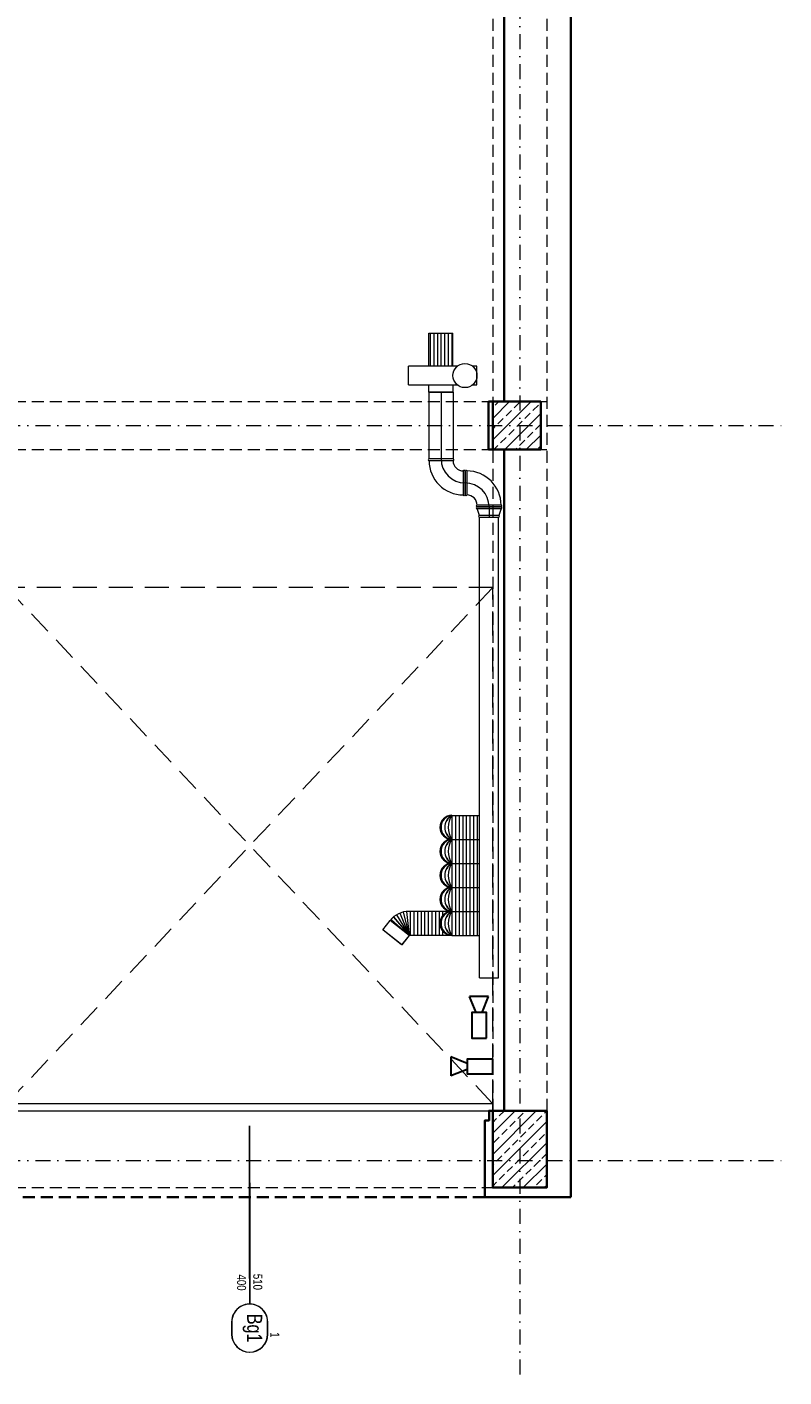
# Model space of a CAD drawing. Header units: millimetres. Extents: x -96593 to 66336, y -23969 to 7139.
# Tile 212 of 256: x -74483 to -73853, y -6846 to -5721. Entities that reach past the tile are written whole.
import ezdxf
from ezdxf.enums import TextEntityAlignment as Align

# ---------------------------------------------------------------- set-up
doc = ezdxf.new("R2010")
doc.units = ezdxf.units.MM
for name, pattern in [('DASHDOT', [1, 0.5, -0.25, 0, -0.25]), ('DASHED', [0.75, 0.5, -0.25]), ('DASHEDX2', [1.5, 1, -0.5])]:
    doc.linetypes.add(name, pattern=pattern)
doc.layers.add('BA_pom', color=6, linetype='Continuous', lineweight=18, plot=False)
for name, color, linetype, lineweight in [('BA_sym', 7, 'Continuous', 18), ('BA_txc', 1, 'Continuous', 18), ('mm_punktwstawienia', 1, 'Continuous', 50), ('mm_wentylacja_bloki', 7, 'Continuous', 18), ('PG_BRAMY', 1, 'DASHEDX2', 18), ('PG_KONSTRUKCJA', 5, 'Continuous', 35), ('PG_OSIE', 1, 'DASHDOT', 18), ('PG_PODCIĄGI', 1, 'DASHED', 18), ('PG_SZRAF', 1, 'Continuous', 18), ('PG_WIDOKOWE_CIENKIE', 1, 'Continuous', 18), ('PG_WYPOSAŻENIE', 1, 'Continuous', 18), ('PG_ŚCIANY_SŁUPY', 4, 'Continuous', 35), ('Wyposażenie', 134, 'Continuous', 18)]:
    doc.layers.add(name, color=color, linetype=linetype, lineweight=lineweight)
doc.styles.add('BIKTS', font='bikromsw.shx', dxfattribs={"width": 0.85})

# ---------------------------------------------------------------- blocks, each defined once
blk = doc.blocks.new('symdrz')
blk.add_lwpolyline([(-10, -30, -1), (-10, 30), (10, 30, -1), (10, -30)], format="xyb", close=True)
at = {"style": 'BIKTS', "width": 0.8}
blk.add_attdef('SZERDRZ', text='', height=25, dxfattribs=at).set_placement((77.1, 8.8), align=Align.CENTER)
blk.add_attdef('SYMDRZ', text='', height=25, dxfattribs=at).set_placement((0, 0), align=Align.MIDDLE)
blk.add_attdef('WYSDRZ', text='', height=25, dxfattribs=at).set_placement((77.1, -9.5), align=Align.TOP_CENTER)
blk = doc.blocks.new('went odciąg')
at = {"layer": 'mm_wentylacja_bloki'}
for p, q in [((3341.3, -129.5), (3325.8, -129.5)), ((3325.8, -129.5), (3325.8, -133.1)), ((3341.3, -133.1), (3341.3, -129.5)), ((3325.8, -145.8), (3325.8, -186.5)), ((3341.3, -186.5), (3341.3, -145.8)), ((3325.8, -149.5), (3298.3, -149.5)), ((3298.3, -169.5), (3298.3, -149.5)), ((3298.3, -150.5), (3325.8, -150.5)), ((3298.3, -153.5), (3325.8, -153.5)), ((3298.3, -156.5), (3325.8, -156.5)), ((3341.3, -149.5), (3347.3, -149.5)), ((3347.3, -149.5), (3347.3, -169.5)), ((3298.3, -159.5), (3325.8, -159.5)), ((3298.3, -162.5), (3325.8, -162.5)), ((3298.3, -165.5), (3325.8, -165.5)), ((3298.3, -168.5), (3325.8, -168.5)), ((3325.8, -169.5), (3298.3, -169.5)), ((3347.3, -169.5), (3341.3, -169.5)), ((3341.3, -186.5), (3325.8, -186.5))]:
    blk.add_line(p, q, dxfattribs=at)
blk.add_circle((3333.6, -139.5), 10, dxfattribs=at)
blk = doc.blocks.new('przyłącze spalin')
at = {"layer": 'mm_wentylacja_bloki'}
for p, q in [((6939.5, -1249.4), (6939.5, -1305.1)), ((6971.5, -1352.2), (6969.5, -1346.5)), ((6979.5, -1345.1), (6979.5, -1353.6)), ((6989.5, -1346.5), (6987.5, -1352.2))]:
    blk.add_line(p, q, dxfattribs=at)
blk.add_lwpolyline([(6929.5, -1249.4), (6949.5, -1249.4), (6949.5, -1305.1), (6929.5, -1305.1)], close=True, dxfattribs=at)
for points in [[(6949.5, -1305.1), (6929.5, -1305.1, 1), (6929.5, -1306.5), (6949.5, -1306.5, 1)], [(6959.5, -1315.1), (6959.5, -1335.1, -1), (6958.1, -1335.1), (6958.1, -1315.1, -1)], [(6959.5, -1335.1), (6959.5, -1315.1, -1), (6960.9, -1315.1), (6960.9, -1335.1, -1)], [(6969.5, -1345.1), (6989.5, -1345.1, 1), (6989.5, -1343.7), (6969.5, -1343.7, 1)], [(6989.5, -1345.1), (6969.5, -1345.1, 1), (6969.5, -1346.5), (6989.5, -1346.5, 1)], [(6971.5, -1353.6), (6987.5, -1353.6, 1), (6987.5, -1352.2), (6971.5, -1352.2, 1)]]:
    blk.add_lwpolyline(points, format="xyb", close=True, dxfattribs=at)
for centre, radius, start, end in [((6958.1, -1306.5), 28.6, 180, 270), ((6959.5, -1305.1), 20, 180, 270), ((6958.1, -1306.5), 8.6, 180, 270), ((6960.9, -1343.7), 28.6, 0, 90), ((6959.5, -1345.1), 20, 0, 90), ((6960.9, -1343.7), 8.6, 0, 90)]:
    blk.add_arc(centre, radius, start, end, dxfattribs=at)
for p in [(6939.5, -1305.1), (6939.5, -1305.1), (6959.5, -1325.1), (6959.5, -1325.1)]:
    blk.add_point(p, dxfattribs=at)
blk = doc.blocks.new('A$C243F7E6F')
at = {"layer": 'PG_SZRAF'}
h = blk.add_hatch(dxfattribs=at)
h.set_pattern_fill('ANSI33', color=256, scale=2)
h.set_pattern_definition([(45, (-6891.598, -2675.306), (-8.980256, 8.980256), []), (45, (-6882.618, -2675.306), (-8.980256, 8.980256), [6.35, -3.175])])
h.paths.add_polyline_path([(0, 0), (40, 0), (40, -40), (0, -40)])
at = {"layer": 'PG_KONSTRUKCJA'}
blk.add_lwpolyline([(0, 0), (40, 0), (40, -40), (0, -40), (0, 0)], dxfattribs=at)
blk = doc.blocks.new('brama')
at = {"layer": 'PG_BRAMY', "color": 253, "linetype": 'Continuous'}
for p, q in [((4191.2, 391.2), (4596.2, 391.2)), ((4191.2, 391.2), (4191.2, 385.2)), ((4191.2, 385.2), (4596.2, 385.2)), ((4596.2, 391.2), (4596.2, 385.2))]:
    blk.add_line(p, q, dxfattribs=at)
at = {"layer": 'PG_BRAMY', "color": 253, "ltscale": 20}
for p, q in [((4191.2, -44.8), (4596.2, 385.2)), ((4191.2, 385.2), (4596.2, -44.8))]:
    blk.add_line(p, q, dxfattribs=at)
blk.add_lwpolyline([(4191.2, 385.2), (4596.2, 385.2), (4596.2, -44.8), (4191.2, -44.8)], close=True, dxfattribs=at)
blk = doc.blocks.new('A$C558C0175')
at = {"layer": 'PG_SZRAF'}
h = blk.add_hatch(dxfattribs=at)
h.set_pattern_fill('ANSI33', color=256, scale=50)
h.set_pattern_definition([(45, (339.872, -19.246), (-8.83883, 8.83883), []), (45, (348.711, -19.246), (-8.83883, 8.83883), [6.25, -3.125])])
h.paths.add_polyline_path([(-45, 64), (0, 64), (0, 0), (-45, 0)])
at = {"layer": 'PG_KONSTRUKCJA'}
blk.add_lwpolyline([(-45, 64), (0, 64), (0, 0), (-45, 0)], close=True, dxfattribs=at)
blk = doc.blocks.new('A$C0fd6651b')
at = {"layer": 'PG_WYPOSAŻENIE', "color": 18, "lineweight": 30, "true_color": 0x000000}
for p, q in [((5.4, 13.5), (0, 0)), ((10.4, 13.5), (15.8, 0)), ((0, 0), (15.8, 0))]:
    blk.add_line(p, q, dxfattribs=at)
blk.add_lwpolyline([(1.8, 34.8), (1.8, 13.5), (14, 13.5), (14, 34.8)], close=True, dxfattribs=at)
blk = doc.blocks.new('A$C0f2c6892')
at = {"layer": 'PG_WIDOKOWE_CIENKIE', "color": 18, "lineweight": 30}
for p, rotation in [((1823.6, -2315.7), 180), ((1792.2, -2366.1), 270)]:
    blk.add_blockref('A$C0fd6651b', p, dxfattribs=dict(at, rotation=rotation))
blk = doc.blocks.new('A$C2E197AD3')
at = {"layer": 'BA_sym', "color": 252}
for p, q in [((2531.3, 396.7), (2531.3, 524.1)), ((2531.3, 476.5), (2531.3, 378)), ((2531.3, 476.5), (2531.3, 375.5))]:
    blk.add_line(p, q, dxfattribs=at)
at = {"layer": 'PG_OSIE', "color": 252, "ltscale": 25}
for points in [[(2756.3, 3165.6), (2756.3, 314.7)], [(696.2, 1107.5), (2976.4, 1107.5)], [(696.2, 495), (2976.4, 495)]]:
    blk.add_lwpolyline(points, dxfattribs=at)
at = {"layer": 'PG_PODCIĄGI', "color": 252, "ltscale": 20}
for points in [[(2733.8, 2946.5), (2733.8, 472.5)], [(2778.8, 2946.5), (2778.8, 472.5)], [(924.8, 1127.5), (2778.8, 1127.5)], [(924.8, 1087.5), (2778.8, 1087.5)], [(924.8, 536.5), (2778.8, 536.5)], [(924.8, 472.5), (2778.8, 472.5)]]:
    blk.add_lwpolyline(points, dxfattribs=at)
at = {"layer": 'PG_ŚCIANY_SŁUPY', "color": 252}
for points in [[(2798.8, 464.5), (2798.8, 2949.5)], [(2743.3, 1687.5), (2743.3, 1127.5), (2730.3, 1127.5), (2730.3, 1087.5), (2743.3, 1087.5), (2743.3, 536.5), (2730.8, 536.5), (2730.8, 528.5), (2727.3, 528.5), (2727.3, 464.5), (2798.8, 464.5)]]:
    blk.add_lwpolyline(points, dxfattribs=at)
at = {"layer": 'PG_ŚCIANY_SŁUPY', "color": 252, "linetype": 'DASHED', "ltscale": 20}
blk.add_lwpolyline([(2727.3, 464.5), (974.3, 464.5)], dxfattribs=at)
at = {"layer": 'Wyposażenie', "color": 252, "lineweight": 15}
for p, q in [((2722.7, 1031.2), (2738.7, 1031.2)), ((2722.7, 647.2), (2722.7, 1031.2)), ((2738.7, 647.2), (2738.7, 1031.2)), ((2699.8, 782.7), (2722.7, 782.7)), ((2699.8, 782.7), (2699.8, 682.7)), ((2702.8, 782.7), (2702.8, 682.7)), ((2705.8, 782.7), (2705.8, 682.7)), ((2708.8, 782.7), (2708.8, 682.7)), ((2711.8, 782.7), (2711.8, 682.7)), ((2714.8, 782.7), (2714.8, 682.7)), ((2717.8, 782.7), (2717.8, 682.7)), ((2720.8, 782.7), (2720.8, 682.7)), ((2699.8, 762.7), (2722.7, 762.7)), ((2699.8, 742.7), (2722.7, 742.7)), ((2699.8, 722.7), (2722.7, 722.7)), ((2651.2, 698), (2664.1, 682.7)), ((2653.6, 699.7), (2664.1, 682.7)), ((2656.3, 701.1), (2664.1, 682.7)), ((2659.2, 702.1), (2664.1, 682.7)), ((2662.1, 702.6), (2664.1, 682.7)), ((2699.8, 702.7), (2664.1, 702.7)), ((2665.1, 702.7), (2665.1, 682.7)), ((2668.1, 702.7), (2668.1, 682.7)), ((2671.1, 702.7), (2671.1, 682.7)), ((2674.1, 702.7), (2674.1, 682.7)), ((2677.1, 702.7), (2677.1, 682.7)), ((2680.1, 702.7), (2680.1, 682.7)), ((2683.1, 702.7), (2683.1, 682.7)), ((2686.1, 702.7), (2686.1, 682.7)), ((2686.1, 702.7), (2686.1, 682.7)), ((2689.1, 702.7), (2689.1, 682.7)), ((2692.1, 702.7), (2692.1, 699.1)), ((2695.1, 702.7), (2695.1, 701.5)), ((2699.8, 702.7), (2722.7, 702.7)), ((2642.2, 687.2), (2648.4, 695.1)), ((2657.9, 674.8), (2642.2, 687.2)), ((2664.1, 682.7), (2648.4, 695.1)), ((2649.1, 695.9), (2664.1, 682.7)), ((2692.1, 686.3), (2692.1, 682.7)), ((2664.1, 682.7), (2657.9, 674.8)), ((2699.8, 682.7), (2664.1, 682.7)), ((2695.1, 683.9), (2695.1, 682.7)), ((2699.8, 682.7), (2722.7, 682.7)), ((2722.7, 647.2), (2738.7, 647.2))]:
    blk.add_line(p, q, dxfattribs=at)
for centre, radius, start, end in [((2699.8, 772.7), 10, 90, 270), ((2700.9, 772.7), 10.1, 96.0256, 263.9744), ((2705.1, 772.7), 11.3, 118.0725, 241.9275), ((2715, 772.7), 18.2, 146.6015, 213.3985), ((2699.8, 752.7), 10, 90, 270), ((2700.9, 752.7), 10.1, 96.0256, 263.9744), ((2705.1, 752.7), 11.3, 118.0725, 241.9275), ((2715, 752.7), 18.2, 146.6015, 213.3985), ((2699.8, 732.7), 10, 90, 270), ((2700.9, 732.7), 10.1, 96.0256, 263.9744), ((2705.1, 732.7), 11.3, 118.0725, 241.9275), ((2715, 732.7), 18.2, 146.6015, 213.3985), ((2699.8, 712.7), 10, 90, 270), ((2700.9, 712.7), 10.1, 96.0256, 263.9744), ((2705.1, 712.7), 11.3, 118.0725, 241.9275), ((2715, 712.7), 18.2, 146.6015, 213.3985), ((2664.1, 682.7), 20, 90, 141.8389), ((2699.8, 692.7), 10, 90, 270), ((2700.9, 692.7), 10.1, 96.0256, 263.9744), ((2705.1, 692.7), 11.3, 118.0725, 241.9275), ((2715, 692.7), 18.2, 146.6015, 213.3985)]:
    blk.add_arc(centre, radius, start, end, dxfattribs=at)
at = {"layer": 'BA_sym', "color": 252}
ref = blk.add_blockref('symdrz', (2531.3, 355.5), dxfattribs=dict(at, xscale=-0.5000000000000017, yscale=0.5000000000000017, zscale=0.5000000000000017, rotation=89.99999527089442))
ref.add_attrib('Symdrz', 'Bg1', dxfattribs={"height": 12.5, "rotation": 270, "style": 'BIKTS', "width": 0.8}).set_placement((2535.5, 355.5), align=Align.MIDDLE_CENTER)
ref.add_attrib('Szerdrz', '400', dxfattribs={"layer": 'BA_txc', "color": 7, "height": 7.5, "rotation": 270, "style": 'BIKTS', "width": 0.8}).set_placement((2524.6, 393.4), align=Align.MIDDLE_CENTER)
ref.add_attrib('Wysdrz', '510', dxfattribs={"layer": 'BA_txc', "color": 7, "height": 7.5, "rotation": 270, "style": 'BIKTS', "width": 0.8}).set_placement((2538.1, 394), align=Align.MIDDLE_CENTER)
ref.add_attrib('Sztuk', '1', (2548.6, 352), dxfattribs={"layer": 'BA_pom', "height": 7.5, "rotation": 270, "style": 'BIKTS', "width": 0.8})
at = {"layer": 'PG_KONSTRUKCJA', "color": 252}
for name, p in [('A$C243F7E6F', (2733.8, 1127.5)), ('A$C558C0175', (2778.8, 472.5))]:
    blk.add_blockref(name, p, dxfattribs=at)
at = {"layer": 'PG_KONSTRUKCJA', "color": 252, "xscale": -1, "rotation": 180}
blk.add_blockref('brama', (-1862.3, 927.7), dxfattribs=at)
at = {"layer": 'PG_WIDOKOWE_CIENKIE', "color": 252, "lineweight": 30}
blk.add_blockref('A$C0f2c6892', (906.8, 2947.5), dxfattribs=at)

msp = doc.modelspace()

# ---------------------------------------------------------------- linework, layer by layer
at = {"layer": 'BA_sym', "color": 252}
for p, q in [((-74297.6, -6764.1), (-74297.6, -6636.6)), ((-74297.6, -6684.2), (-74297.6, -6782.7)), ((-74297.6, -6684.2), (-74297.6, -6785.3))]:
    msp.add_line(p, q, dxfattribs=at)
at = {"layer": 'mm_wentylacja_bloki'}
for p, q in [((-74106.3, -6129.5), (-74090.3, -6129.5)), ((-74106.3, -6513.5), (-74106.3, -6129.5)), ((-74090.3, -6513.5), (-74090.3, -6129.5)), ((-74129.2, -6378), (-74106.3, -6378)), ((-74129.2, -6378), (-74129.2, -6478)), ((-74126.2, -6378), (-74126.2, -6478)), ((-74123.2, -6378), (-74123.2, -6478)), ((-74120.2, -6378), (-74120.2, -6478)), ((-74117.2, -6378), (-74117.2, -6478)), ((-74114.2, -6378), (-74114.2, -6478)), ((-74111.2, -6378), (-74111.2, -6478)), ((-74108.2, -6378), (-74108.2, -6478)), ((-74129.2, -6398), (-74106.3, -6398)), ((-74129.2, -6418), (-74106.3, -6418)), ((-74129.2, -6438), (-74106.3, -6438)), ((-74186.8, -6473.5), (-74180.6, -6465.7)), ((-74164.9, -6478), (-74180.6, -6465.7)), ((-74179.9, -6464.9), (-74164.9, -6478)), ((-74177.8, -6462.8), (-74164.9, -6478)), ((-74175.3, -6461), (-74164.9, -6478)), ((-74172.7, -6459.6), (-74164.9, -6478)), ((-74169.8, -6458.7), (-74164.9, -6478)), ((-74166.9, -6458.1), (-74164.9, -6478)), ((-74129.2, -6458), (-74164.9, -6458)), ((-74163.9, -6458), (-74163.9, -6478)), ((-74160.9, -6458), (-74160.9, -6478)), ((-74157.9, -6458), (-74157.9, -6478)), ((-74154.9, -6458), (-74154.9, -6478)), ((-74151.9, -6458), (-74151.9, -6478)), ((-74148.9, -6458), (-74148.9, -6478)), ((-74145.9, -6458), (-74145.9, -6478)), ((-74142.9, -6458), (-74142.9, -6478)), ((-74142.9, -6458), (-74142.9, -6478)), ((-74139.9, -6458), (-74139.9, -6478)), ((-74136.9, -6458), (-74136.9, -6461.7)), ((-74133.9, -6458), (-74133.9, -6459.2)), ((-74129.2, -6458), (-74106.3, -6458)), ((-74171, -6485.9), (-74186.8, -6473.5)), ((-74164.9, -6478), (-74171, -6485.9)), ((-74129.2, -6478), (-74164.9, -6478)), ((-74136.9, -6474.4), (-74136.9, -6478)), ((-74133.9, -6476.9), (-74133.9, -6478)), ((-74129.2, -6478), (-74106.3, -6478)), ((-74106.3, -6513.5), (-74090.3, -6513.5))]:
    msp.add_line(p, q, dxfattribs=at)
for centre, radius, start, end in [((-74129.2, -6388), 10, 90, 270), ((-74128.1, -6388), 10.1, 96.0256, 263.9744), ((-74123.8, -6388), 11.3, 118.0725, 241.9275), ((-74114, -6388), 18.2, 146.6015, 213.3985), ((-74129.2, -6408), 10, 90, 270), ((-74128.1, -6408), 10.1, 96.0256, 263.9744), ((-74123.8, -6408), 11.3, 118.0725, 241.9275), ((-74114, -6408), 18.2, 146.6015, 213.3985), ((-74129.2, -6428), 10, 90, 270), ((-74128.1, -6428), 10.1, 96.0256, 263.9744), ((-74123.8, -6428), 11.3, 118.0725, 241.9275), ((-74114, -6428), 18.2, 146.6015, 213.3985), ((-74129.2, -6448), 10, 90, 270), ((-74128.1, -6448), 10.1, 96.0256, 263.9744), ((-74123.8, -6448), 11.3, 118.0725, 241.9275), ((-74114, -6448), 18.2, 146.6015, 213.3985), ((-74164.9, -6478), 20, 90, 141.8389), ((-74129.2, -6468), 10, 90, 270), ((-74128.1, -6468), 10.1, 96.0256, 263.9744), ((-74123.8, -6468), 11.3, 118.0725, 241.9275), ((-74114, -6468), 18.2, 146.6015, 213.3985)]:
    msp.add_arc(centre, radius, start, end, dxfattribs=at)

# ---------------------------------------------------------------- block references
at = {"layer": 'BA_sym', "color": 252}
ref = msp.add_blockref('symdrz', (-74297.6, -6805.3), dxfattribs=dict(at, xscale=-0.5000000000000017, yscale=0.5000000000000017, zscale=0.5000000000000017, rotation=89.99999527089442))
ref.add_attrib('Symdrz', 'Bg1', dxfattribs={"height": 12.5, "rotation": 270, "style": 'BIKTS', "width": 0.8}).set_placement((-74293.5, -6805.3), align=Align.MIDDLE_CENTER)
ref.add_attrib('Szerdrz', '400', dxfattribs={"layer": 'BA_txc', "color": 7, "height": 7.5, "rotation": 270, "style": 'BIKTS', "width": 0.8}).set_placement((-74304.4, -6767.3), align=Align.MIDDLE_CENTER)
ref.add_attrib('Wysdrz', '510', dxfattribs={"layer": 'BA_txc', "color": 7, "height": 7.5, "rotation": 270, "style": 'BIKTS', "width": 0.8}).set_placement((-74290.9, -6766.8), align=Align.MIDDLE_CENTER)
ref.add_attrib('Sztuk', '1', (-74280.4, -6808.7), dxfattribs={"layer": 'BA_pom', "height": 7.5, "rotation": 270, "style": 'BIKTS', "width": 0.8})
at = {"layer": 'mm_punktwstawienia', "lineweight": 60}
msp.add_blockref('A$C2E197AD3', (-76829, -7160.7), dxfattribs=at)
at = {"layer": 'mm_wentylacja_bloki', "rotation": 270}
msp.add_blockref('went odciąg', (-73978.8, -2678), dxfattribs=at)
at = {"layer": 'mm_wentylacja_bloki'}
msp.add_blockref('przyłącze spalin', (-81077.7, -4775.9), dxfattribs=at)

doc.saveas('drawing.dxf')
